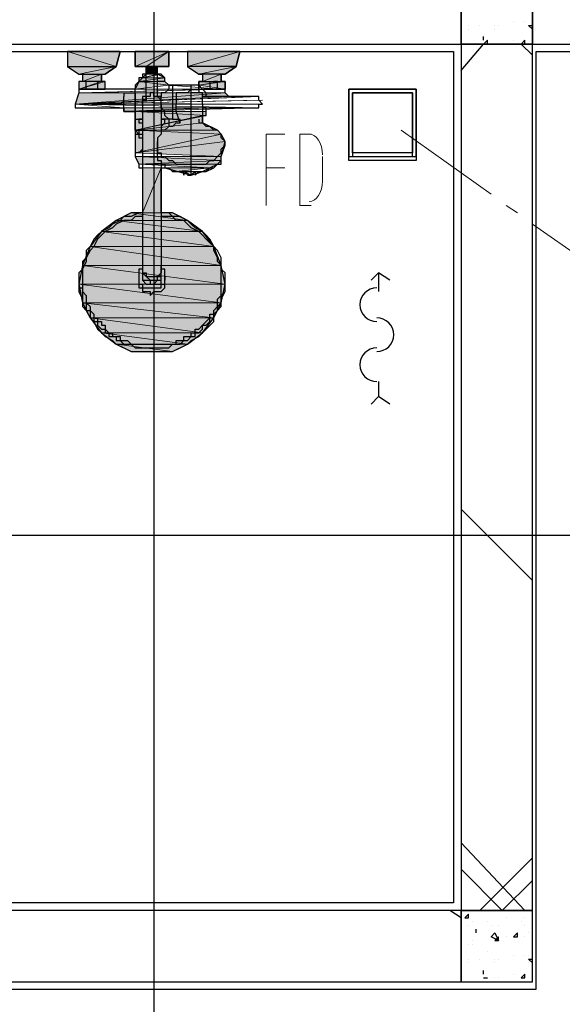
# Model space of a CAD drawing. Header units: millimetres. Extents: x 0 to 420, y 0 to 297.
# Tile 38 of 79: x 184 to 190, y 144 to 155. Entities that reach past the tile are written whole.
import ezdxf

# ---------------------------------------------------------------- set-up
doc = ezdxf.new("R2010")
doc.units = ezdxf.units.MM
doc.layers.add('FILL_FFFFFF', color=7, linetype='Continuous', true_color=0xffffff)
doc.layers.add('LINE_FFFFFF', color=7, linetype='Continuous', true_color=0xffffff)
doc.layers.add('LINE_000000', color=7, linetype='Continuous')

msp = doc.modelspace()

# ---------------------------------------------------------------- hatches: boundary and pattern name
at = {"layer": 'FILL_FFFFFF'}
h = msp.add_hatch(color=7, dxfattribs=at)
h.dxf.hatch_style = 1
h.paths.add_polyline_path([(184.616, 154.644), (185.166, 154.644), (184.616, 154.813), (184.616, 154.644)])
h = msp.add_hatch(color=7, dxfattribs=at)
h.dxf.hatch_style = 1
h.paths.add_polyline_path([(185.166, 154.644), (184.616, 154.813), (185.208, 154.813), (185.166, 154.644)])
h = msp.add_hatch(color=7, dxfattribs=at)
h.dxf.hatch_style = 1
h.paths.add_polyline_path([(185.378, 154.644), (185.505, 154.644), (185.759, 154.813), (185.378, 154.644)])
h = msp.add_hatch(color=7, dxfattribs=at)
h.dxf.hatch_style = 1
h.paths.add_polyline_path([(185.378, 154.813), (185.378, 154.644), (185.759, 154.813), (185.378, 154.813)])
h = msp.add_hatch(color=7, dxfattribs=at)
h.dxf.hatch_style = 1
h.paths.add_polyline_path([(185.505, 154.644), (185.759, 154.813), (185.759, 154.644), (185.505, 154.644)])
h = msp.add_hatch(color=7, dxfattribs=at)
h.dxf.hatch_style = 1
h.paths.add_polyline_path([(186.563, 154.813), (185.97, 154.644), (186.521, 154.644), (186.563, 154.813)])
h = msp.add_hatch(color=7, dxfattribs=at)
h.dxf.hatch_style = 1
h.paths.add_polyline_path([(185.97, 154.813), (185.97, 154.644), (186.563, 154.813), (185.97, 154.813)])
h = msp.add_hatch(color=7, dxfattribs=at)
h.dxf.hatch_style = 1
h.paths.add_polyline_path([(184.616, 154.644), (184.743, 154.559), (185.166, 154.644), (184.616, 154.644)])
h = msp.add_hatch(color=7, dxfattribs=at)
h.dxf.hatch_style = 1
h.paths.add_polyline_path([(185.166, 154.644), (184.743, 154.559), (185.039, 154.559), (185.166, 154.644)])
h = msp.add_hatch(color=7, dxfattribs=at)
h.dxf.hatch_style = 1
h.paths.add_polyline_path([(185.632, 154.644), (185.505, 154.559), (185.632, 154.559), (185.632, 154.644)])
h = msp.add_hatch(color=7, dxfattribs=at)
h.dxf.hatch_style = 1
h.paths.add_polyline_path([(185.505, 154.644), (185.505, 154.559), (185.632, 154.644), (185.505, 154.644)])
h = msp.add_hatch(color=7, dxfattribs=at)
h.dxf.hatch_style = 1
h.paths.add_polyline_path([(185.97, 154.644), (186.097, 154.559), (186.521, 154.644), (185.97, 154.644)])
h = msp.add_hatch(color=7, dxfattribs=at)
h.dxf.hatch_style = 1
h.paths.add_polyline_path([(186.521, 154.644), (186.097, 154.559), (186.394, 154.559), (186.521, 154.644)])
h = msp.add_hatch(color=7, dxfattribs=at)
h.dxf.hatch_style = 1
h.paths.add_polyline_path([(184.785, 154.559), (184.997, 154.559), (184.785, 154.474), (184.785, 154.559)])
h = msp.add_hatch(color=7, dxfattribs=at)
h.dxf.hatch_style = 1
h.paths.add_polyline_path([(184.997, 154.559), (184.785, 154.474), (184.997, 154.474), (184.997, 154.559)])
h = msp.add_hatch(color=7, dxfattribs=at)
h.dxf.hatch_style = 1
h.paths.add_polyline_path([(185.462, 154.517), (185.716, 154.517), (185.42, 154.474), (185.462, 154.517)])
h = msp.add_hatch(color=7, dxfattribs=at)
h.dxf.hatch_style = 1
h.paths.add_polyline_path([(185.716, 154.517), (185.42, 154.474), (185.716, 154.474), (185.716, 154.517)])
h = msp.add_hatch(color=7, dxfattribs=at)
h.dxf.hatch_style = 1
h.paths.add_polyline_path([(186.351, 154.559), (186.14, 154.474), (186.351, 154.474), (186.351, 154.559)])
h = msp.add_hatch(color=7, dxfattribs=at)
h.dxf.hatch_style = 1
h.paths.add_polyline_path([(186.14, 154.559), (186.14, 154.474), (186.351, 154.559), (186.14, 154.559)])
h = msp.add_hatch(color=7, dxfattribs=at)
h.dxf.hatch_style = 1
h.paths.add_polyline_path([(185.039, 154.474), (184.743, 154.39), (185.039, 154.39), (185.039, 154.474)])
h = msp.add_hatch(color=7, dxfattribs=at)
h.dxf.hatch_style = 1
h.paths.add_polyline_path([(184.743, 154.474), (184.743, 154.39), (184.997, 154.474), (184.743, 154.474)])
h = msp.add_hatch(color=7, dxfattribs=at)
h.dxf.hatch_style = 1
h.paths.add_polyline_path([(185.378, 154.39), (185.759, 154.432), (185.42, 154.474), (185.378, 154.39)])
h = msp.add_hatch(color=7, dxfattribs=at)
h.dxf.hatch_style = 1
h.paths.add_polyline_path([(185.759, 154.432), (185.42, 154.474), (185.716, 154.474), (185.759, 154.432)])
h = msp.add_hatch(color=7, dxfattribs=at)
h.dxf.hatch_style = 1
h.paths.add_polyline_path([(186.394, 154.474), (186.097, 154.432), (186.394, 154.39), (186.394, 154.474)])
h = msp.add_hatch(color=7, dxfattribs=at)
h.dxf.hatch_style = 1
h.paths.add_polyline_path([(186.097, 154.474), (186.097, 154.432), (186.351, 154.474), (186.097, 154.474)])
h = msp.add_hatch(color=7, dxfattribs=at)
h.dxf.hatch_style = 1
h.paths.add_polyline_path([(184.743, 154.347), (186.394, 154.347), (184.7, 154.22), (184.743, 154.347)])
h = msp.add_hatch(color=7, dxfattribs=at)
h.dxf.hatch_style = 1
h.paths.add_polyline_path([(186.394, 154.347), (184.7, 154.22), (186.436, 154.305), (186.394, 154.347)])
h = msp.add_hatch(color=7, dxfattribs=at)
h.dxf.hatch_style = 1
h.paths.add_polyline_path([(185.251, 154.178), (185.251, 154.136), (186.775, 154.178), (185.251, 154.178)])
h = msp.add_hatch(color=7, dxfattribs=at)
h.dxf.hatch_style = 1
h.paths.add_polyline_path([(185.378, 154.136), (185.378, 153.924), (186.182, 154.093), (185.378, 154.136)])
h = msp.add_hatch(color=7, dxfattribs=at)
h.dxf.hatch_style = 1
h.paths.add_polyline_path([(186.182, 154.136), (185.378, 154.136), (186.182, 154.093), (186.182, 154.136)])
h = msp.add_hatch(color=7, dxfattribs=at)
h.dxf.hatch_style = 1
h.paths.add_polyline_path([(186.14, 154.093), (185.378, 153.924), (186.14, 154.009), (186.14, 154.093)])
h = msp.add_hatch(color=7, dxfattribs=at)
h.dxf.hatch_style = 1
h.paths.add_polyline_path([(186.14, 154.009), (185.378, 153.924), (186.309, 153.924), (186.14, 154.009)])
h = msp.add_hatch(color=7, dxfattribs=at)
h.dxf.hatch_style = 1
h.paths.add_polyline_path([(185.378, 153.67), (186.351, 153.882), (185.378, 153.924), (185.378, 153.67)])
h = msp.add_hatch(color=7, dxfattribs=at)
h.dxf.hatch_style = 1
h.paths.add_polyline_path([(186.351, 153.882), (185.378, 153.924), (186.309, 153.924), (186.351, 153.882)])
h = msp.add_hatch(color=7, dxfattribs=at)
h.dxf.hatch_style = 1
h.paths.add_polyline_path([(186.351, 153.882), (186.394, 153.797), (185.378, 153.67), (186.351, 153.882)])
h = msp.add_hatch(color=7, dxfattribs=at)
h.dxf.hatch_style = 1
h.paths.add_polyline_path([(186.394, 153.797), (185.378, 153.67), (186.351, 153.628), (186.394, 153.797)])
h = msp.add_hatch(color=7, dxfattribs=at)
h.dxf.hatch_style = 1
h.paths.add_polyline_path([(185.42, 153.543), (186.351, 153.585), (185.378, 153.628), (185.42, 153.543)])
h = msp.add_hatch(color=7, dxfattribs=at)
h.dxf.hatch_style = 1
h.paths.add_polyline_path([(186.351, 153.585), (185.378, 153.628), (186.351, 153.628), (186.351, 153.585)])
h = msp.add_hatch(color=7, dxfattribs=at)
h.dxf.hatch_style = 1
h.paths.add_polyline_path([(186.351, 153.585), (186.309, 153.543), (185.42, 153.543), (186.351, 153.585)])
h = msp.add_hatch(color=7, dxfattribs=at)
h.dxf.hatch_style = 1
h.paths.add_polyline_path([(186.309, 153.543), (185.42, 153.543), (186.224, 153.501), (186.309, 153.543)])
h = msp.add_hatch(color=7, dxfattribs=at)
h.dxf.hatch_style = 1
h.paths.add_polyline_path([(185.462, 153.501), (185.674, 153.501), (185.462, 152.993), (185.462, 153.501)])
h = msp.add_hatch(color=7, dxfattribs=at)
h.dxf.hatch_style = 1
h.paths.add_polyline_path([(185.674, 153.501), (185.462, 152.993), (185.674, 152.993), (185.674, 153.501)])
h = msp.add_hatch(color=7, dxfattribs=at)
h.dxf.hatch_style = 1
h.paths.add_polyline_path([(185.716, 153.501), (185.843, 153.458), (186.224, 153.501), (185.716, 153.501)])
h = msp.add_hatch(color=7, dxfattribs=at)
h.dxf.hatch_style = 1
h.paths.add_polyline_path([(185.166, 152.908), (185.97, 152.908), (185.335, 152.993), (185.166, 152.908)])
h = msp.add_hatch(color=7, dxfattribs=at)
h.dxf.hatch_style = 1
h.paths.add_polyline_path([(185.97, 152.908), (185.335, 152.993), (185.801, 152.993), (185.97, 152.908)])
h = msp.add_hatch(color=7, dxfattribs=at)
h.dxf.hatch_style = 1
h.paths.add_polyline_path([(184.997, 152.781), (186.14, 152.781), (185.166, 152.908), (184.997, 152.781)])
h = msp.add_hatch(color=7, dxfattribs=at)
h.dxf.hatch_style = 1
h.paths.add_polyline_path([(186.14, 152.781), (185.166, 152.908), (185.97, 152.908), (186.14, 152.781)])
h = msp.add_hatch(color=7, dxfattribs=at)
h.dxf.hatch_style = 1
h.paths.add_polyline_path([(184.87, 152.612), (186.267, 152.612), (184.997, 152.781), (184.87, 152.612)])
h = msp.add_hatch(color=7, dxfattribs=at)
h.dxf.hatch_style = 1
h.paths.add_polyline_path([(186.267, 152.612), (184.997, 152.781), (186.14, 152.781), (186.267, 152.612)])
h = msp.add_hatch(color=7, dxfattribs=at)
h.dxf.hatch_style = 1
h.paths.add_polyline_path([(184.785, 152.4), (186.351, 152.4), (184.87, 152.612), (184.785, 152.4)])
h = msp.add_hatch(color=7, dxfattribs=at)
h.dxf.hatch_style = 1
h.paths.add_polyline_path([(186.351, 152.4), (184.87, 152.612), (186.267, 152.612), (186.351, 152.4)])
h = msp.add_hatch(color=7, dxfattribs=at)
h.dxf.hatch_style = 1
h.paths.add_polyline_path([(184.743, 152.188), (186.394, 152.188), (184.785, 152.4), (184.743, 152.188)])
h = msp.add_hatch(color=7, dxfattribs=at)
h.dxf.hatch_style = 1
h.paths.add_polyline_path([(186.394, 152.188), (184.785, 152.4), (186.351, 152.4), (186.394, 152.188)])
h = msp.add_hatch(color=7, dxfattribs=at)
h.dxf.hatch_style = 1
h.paths.add_polyline_path([(184.785, 151.977), (186.351, 151.977), (184.743, 152.188), (184.785, 151.977)])
h = msp.add_hatch(color=7, dxfattribs=at)
h.dxf.hatch_style = 1
h.paths.add_polyline_path([(186.351, 151.977), (184.743, 152.188), (186.394, 152.188), (186.351, 151.977)])
h = msp.add_hatch(color=7, dxfattribs=at)
h.dxf.hatch_style = 1
h.paths.add_polyline_path([(184.87, 151.807), (186.267, 151.807), (184.785, 151.977), (184.87, 151.807)])
h = msp.add_hatch(color=7, dxfattribs=at)
h.dxf.hatch_style = 1
h.paths.add_polyline_path([(186.267, 151.807), (184.785, 151.977), (186.351, 151.977), (186.267, 151.807)])
h = msp.add_hatch(color=7, dxfattribs=at)
h.dxf.hatch_style = 1
h.paths.add_polyline_path([(184.997, 151.638), (186.14, 151.638), (184.87, 151.807), (184.997, 151.638)])
h = msp.add_hatch(color=7, dxfattribs=at)
h.dxf.hatch_style = 1
h.paths.add_polyline_path([(186.14, 151.638), (184.87, 151.807), (186.267, 151.807), (186.14, 151.638)])
h = msp.add_hatch(color=7, dxfattribs=at)
h.dxf.hatch_style = 1
h.paths.add_polyline_path([(185.166, 151.511), (185.97, 151.511), (184.997, 151.638), (185.166, 151.511)])
h = msp.add_hatch(color=7, dxfattribs=at)
h.dxf.hatch_style = 1
h.paths.add_polyline_path([(185.97, 151.511), (184.997, 151.638), (186.14, 151.638), (185.97, 151.511)])
h = msp.add_hatch(color=7, dxfattribs=at)
h.dxf.hatch_style = 1
h.paths.add_polyline_path([(185.335, 151.426), (185.801, 151.426), (185.166, 151.511), (185.335, 151.426)])
h = msp.add_hatch(color=7, dxfattribs=at)
h.dxf.hatch_style = 1
h.paths.add_polyline_path([(185.801, 151.426), (185.166, 151.511), (185.97, 151.511), (185.801, 151.426)])

# ---------------------------------------------------------------- linework, layer by layer
at = {"layer": 'LINE_000000', "lineweight": 25}
for p, q in [((185.589, 213.402), (185.589, 67.691)), ((189.145, 155.109), (189.145, 155.109)), ((189.145, 155.067), (189.145, 155.067)), ((189.272, 155.109), (189.272, 155.109)), ((189.442, 155.109), (189.442, 155.109)), ((189.442, 155.067), (189.442, 155.067)), ((189.484, 155.109), (189.484, 155.109)), ((189.653, 155.152), (189.653, 155.152)), ((189.653, 155.152), (189.653, 155.152)), ((189.78, 155.152), (189.78, 155.152)), ((189.78, 155.152), (189.78, 155.152)), ((189.823, 155.109), (189.865, 155.109)), ((189.823, 155.109), (189.865, 155.067)), ((189.823, 155.109), (189.823, 155.109)), ((189.061, 155.025), (189.061, 155.025)), ((189.315, 154.94), (189.315, 154.982)), ((189.315, 154.94), (189.315, 154.982)), ((189.315, 154.94), (189.315, 154.94)), ((189.315, 154.898), (189.357, 154.94)), ((189.357, 154.898), (189.357, 154.94)), ((189.653, 154.94), (189.653, 154.94)), ((189.738, 154.898), (189.78, 154.94)), ((189.78, 154.898), (189.78, 154.94)), ((189.78, 154.94), (189.78, 154.94)), ((189.061, 154.601), (189.315, 154.898)), ((189.315, 154.898), (189.357, 154.898)), ((189.442, 154.898), (189.442, 154.898)), ((189.484, 154.898), (189.484, 154.898)), ((189.865, 154.771), (189.738, 154.898)), ((189.738, 154.898), (189.78, 154.898)), ((184.616, 154.813), (184.616, 154.813)), ((185.208, 154.813), (185.166, 154.813)), ((185.378, 154.813), (185.378, 154.813)), ((185.589, 154.813), (185.589, 151.426)), ((185.759, 154.813), (185.759, 154.813)), ((185.97, 154.813), (185.97, 154.813)), ((185.97, 154.813), (186.521, 154.813)), ((186.563, 154.813), (186.521, 154.813)), ((189.907, 144.23), (189.907, 154.813)), ((189.907, 154.813), (199.602, 154.813)), ((184.616, 154.644), (184.616, 154.644)), ((184.616, 154.644), (185.166, 154.644)), ((185.166, 154.644), (185.166, 154.644)), ((185.378, 154.644), (185.378, 154.644)), ((185.505, 154.305), (185.505, 154.644)), ((185.632, 154.305), (185.632, 154.644)), ((185.759, 154.644), (185.759, 154.644)), ((185.97, 154.644), (185.97, 154.644)), ((186.521, 154.644), (185.97, 154.644)), ((186.521, 154.644), (186.521, 154.644)), ((184.743, 154.559), (184.743, 154.559)), ((184.785, 154.559), (184.785, 154.474)), ((184.997, 154.559), (184.997, 154.474)), ((185.039, 154.559), (185.039, 154.559)), ((186.097, 154.559), (186.097, 154.559)), ((186.14, 154.559), (186.14, 154.474)), ((186.351, 154.559), (186.351, 154.474)), ((186.394, 154.559), (186.394, 154.559)), ((185.039, 154.474), (184.743, 154.474)), ((184.743, 154.474), (184.743, 154.474)), ((184.743, 154.474), (184.743, 154.39)), ((184.743, 154.39), (184.743, 154.39)), ((184.743, 154.39), (184.743, 154.347)), ((184.743, 154.39), (184.743, 154.39)), ((184.743, 154.39), (185.039, 154.39)), ((185.378, 154.39), (184.743, 154.39)), ((184.785, 154.39), (184.785, 154.39)), ((184.87, 154.474), (184.827, 154.474)), ((184.827, 154.39), (184.87, 154.39)), ((184.954, 154.474), (184.912, 154.474)), ((184.912, 154.39), (184.954, 154.39)), ((184.997, 154.39), (184.997, 154.39)), ((185.039, 154.39), (185.039, 154.474)), ((185.039, 154.474), (185.039, 154.474)), ((185.039, 154.39), (185.039, 154.39)), ((185.378, 154.136), (185.378, 154.39)), ((185.42, 154.474), (185.42, 154.474)), ((185.42, 154.474), (185.505, 154.474)), ((185.42, 154.474), (185.505, 154.474)), ((185.42, 154.474), (185.42, 154.474)), ((185.42, 154.474), (185.505, 154.474)), ((185.42, 154.474), (185.42, 154.474)), ((185.716, 154.474), (185.632, 154.474)), ((185.716, 154.474), (185.632, 154.474)), ((185.716, 154.474), (185.716, 154.474)), ((185.759, 154.432), (185.716, 154.474)), ((185.716, 154.474), (185.716, 154.474)), ((185.759, 154.432), (185.759, 154.432)), ((185.759, 154.432), (185.759, 154.432)), ((185.801, 154.39), (185.801, 154.39)), ((186.013, 153.416), (186.013, 154.432)), ((186.097, 154.474), (186.394, 154.474)), ((186.097, 154.39), (186.097, 154.474)), ((186.097, 154.474), (186.097, 154.474)), ((186.097, 154.432), (186.097, 154.432)), ((186.097, 154.432), (186.097, 154.347)), ((186.394, 154.39), (186.14, 154.39)), ((186.14, 154.39), (186.394, 154.39)), ((186.14, 154.39), (186.14, 154.39)), ((186.224, 154.474), (186.224, 154.474)), ((186.224, 154.39), (186.224, 154.39)), ((186.309, 154.474), (186.267, 154.474)), ((186.267, 154.39), (186.309, 154.39)), ((186.351, 154.39), (186.351, 154.39)), ((186.394, 154.474), (186.394, 154.474)), ((186.394, 154.474), (186.394, 154.39)), ((186.394, 154.347), (186.394, 154.39)), ((186.394, 154.39), (186.394, 154.39)), ((184.743, 154.347), (184.7, 154.22)), ((185.251, 154.347), (185.251, 154.305)), ((185.251, 154.347), (185.378, 154.347)), ((185.378, 154.347), (185.378, 154.347)), ((185.378, 154.347), (185.378, 154.347)), ((185.378, 154.347), (185.378, 154.136)), ((185.843, 154.347), (185.843, 154.347)), ((186.14, 154.305), (186.14, 154.347)), ((186.14, 154.305), (186.14, 154.305)), ((186.182, 154.305), (186.14, 154.305)), ((186.182, 154.305), (186.182, 154.305)), ((186.394, 154.347), (186.436, 154.305)), ((184.7, 154.22), (184.7, 154.22)), ((184.7, 154.22), (184.7, 154.178)), ((184.7, 154.178), (184.7, 154.178)), ((184.7, 154.178), (185.251, 154.178)), ((185.462, 154.22), (185.462, 152.358)), ((186.013, 154.22), (185.589, 154.22)), ((185.674, 154.22), (185.674, 153.882)), ((185.674, 154.178), (185.674, 154.178)), ((185.674, 154.178), (185.674, 154.178)), ((186.182, 154.178), (186.14, 154.178)), ((186.182, 154.136), (186.182, 154.178)), ((185.251, 154.136), (185.251, 154.136)), ((185.378, 154.136), (185.378, 154.136)), ((185.378, 154.136), (185.378, 154.136)), ((185.378, 154.051), (185.378, 154.051)), ((185.42, 154.051), (185.42, 154.051)), ((185.42, 154.051), (185.42, 154.051)), ((185.42, 154.051), (185.462, 154.051)), ((185.42, 154.051), (185.42, 154.051)), ((185.42, 154.051), (185.42, 154.051)), ((185.716, 154.051), (185.674, 154.051)), ((185.716, 154.051), (185.674, 154.051)), ((185.716, 154.051), (185.716, 154.051)), ((185.716, 154.051), (185.716, 154.051)), ((185.759, 154.051), (185.759, 154.051)), ((185.759, 154.051), (185.759, 154.051)), ((185.759, 154.051), (185.759, 153.966)), ((185.801, 154.093), (185.801, 154.093)), ((185.886, 154.009), (185.886, 154.051)), ((186.14, 154.093), (186.14, 154.093)), ((186.182, 154.136), (186.182, 154.136)), ((185.674, 153.966), (185.674, 153.966)), ((185.843, 154.009), (185.843, 154.009)), ((185.843, 154.009), (185.886, 154.009)), ((185.886, 154.009), (185.886, 154.009)), ((186.14, 154.009), (186.14, 154.009)), ((185.378, 153.924), (185.378, 153.924)), ((185.378, 153.924), (185.42, 153.882)), ((185.378, 153.924), (185.378, 153.924)), ((185.378, 153.924), (185.378, 153.924)), ((185.378, 153.924), (185.378, 153.924)), ((185.42, 153.924), (185.378, 153.924)), ((185.378, 153.924), (185.462, 153.924)), ((185.378, 153.924), (185.378, 153.924)), ((185.42, 153.924), (185.42, 153.882)), ((185.42, 153.924), (185.42, 153.924)), ((185.42, 153.882), (185.42, 153.882)), ((185.42, 153.882), (185.42, 153.882)), ((185.462, 153.839), (185.462, 153.839)), ((185.716, 153.924), (185.674, 153.924)), ((185.462, 153.712), (185.42, 153.67)), ((185.462, 153.712), (185.462, 153.712)), ((185.632, 153.628), (185.632, 153.797)), ((185.632, 153.797), (185.632, 153.797)), ((186.351, 153.628), (186.394, 153.755)), ((186.394, 153.797), (186.394, 153.797)), ((186.394, 153.755), (186.394, 153.797)), ((185.378, 153.67), (185.378, 153.67)), ((185.378, 153.67), (185.378, 153.628)), ((185.378, 153.67), (185.378, 153.67)), ((185.42, 153.67), (185.378, 153.67)), ((185.378, 153.67), (185.378, 153.67)), ((185.378, 153.628), (185.378, 153.628)), ((185.378, 153.628), (185.42, 153.543)), ((185.378, 153.628), (185.378, 153.628)), ((185.42, 153.67), (185.42, 153.67)), ((185.632, 153.628), (185.632, 153.628)), ((185.632, 153.628), (185.632, 153.628)), ((185.42, 153.543), (185.42, 153.543)), ((185.674, 153.543), (185.674, 152.358)), ((185.674, 153.501), (185.674, 153.501)), ((185.674, 153.501), (185.716, 153.501)), ((185.716, 153.501), (185.716, 153.501)), ((185.97, 153.416), (186.013, 153.416)), ((186.013, 153.416), (186.013, 153.416)), ((185.42, 152.273), (185.42, 152.231)), ((185.462, 152.358), (185.462, 152.358)), ((185.462, 152.358), (185.462, 152.315)), ((185.462, 152.358), (185.462, 152.358)), ((185.462, 152.315), (185.462, 152.273)), ((185.462, 152.315), (185.462, 152.315)), ((185.462, 152.273), (185.462, 152.231)), ((185.674, 152.358), (185.674, 152.358)), ((185.674, 152.358), (185.674, 152.315)), ((185.674, 152.358), (185.674, 152.358)), ((185.674, 152.273), (185.674, 152.315)), ((185.674, 152.273), (185.674, 152.273)), ((185.674, 152.231), (185.674, 152.273)), ((185.716, 152.273), (185.716, 152.273)), ((185.716, 152.273), (185.716, 152.231)), ((188.129, 152.315), (188.129, 152.104)), ((184.743, 152.231), (184.743, 152.188)), ((184.743, 152.188), (184.743, 152.188)), ((185.42, 152.231), (185.42, 152.231)), ((185.547, 152.188), (185.547, 152.188)), ((185.589, 152.231), (185.589, 152.231)), ((185.632, 152.231), (185.632, 152.231)), ((185.632, 152.231), (185.674, 152.231)), ((185.716, 152.231), (185.716, 152.231)), ((186.394, 152.188), (186.394, 152.231)), ((185.674, 151.511), (185.674, 151.511)), ((188.129, 151.088), (188.129, 150.918)), ((189.865, 148.844), (189.061, 149.648)), ((235.119, 149.352), (147.447, 149.352)), ((189.78, 145.119), (189.061, 145.881)), ((189.272, 145.119), (189.865, 145.711)), ((189.061, 145.034), (188.934, 145.119)), ((189.103, 145.034), (189.145, 145.076)), ((189.145, 145.034), (189.145, 145.076)), ((189.103, 145.034), (189.145, 145.034)), ((189.145, 144.949), (189.145, 144.949)), ((189.145, 144.949), (189.145, 144.949)), ((189.188, 144.992), (189.188, 144.992)), ((189.357, 144.992), (189.357, 144.992)), ((189.399, 144.949), (189.399, 144.949)), ((189.484, 144.949), (189.484, 144.949)), ((189.484, 144.949), (189.484, 144.949)), ((189.569, 145.034), (189.569, 145.034)), ((189.738, 144.992), (189.738, 144.992)), ((189.78, 145.034), (189.78, 145.034)), ((189.78, 144.949), (189.78, 144.949)), ((189.23, 144.865), (189.23, 144.907)), ((189.23, 144.865), (189.23, 144.907)), ((189.23, 144.865), (189.23, 144.865)), ((189.442, 144.78), (189.484, 144.822)), ((189.484, 144.78), (189.484, 144.822)), ((189.569, 144.822), (189.569, 144.822)), ((189.653, 144.822), (189.696, 144.865)), ((189.653, 144.822), (189.696, 144.822)), ((189.696, 144.822), (189.696, 144.865)), ((189.78, 144.822), (189.78, 144.822)), ((189.823, 144.865), (189.823, 144.865)), ((189.145, 144.738), (189.145, 144.738)), ((189.188, 144.78), (189.188, 144.78)), ((189.188, 144.738), (189.188, 144.738)), ((189.442, 144.78), (189.484, 144.78)), ((189.442, 144.78), (189.442, 144.78)), ((189.484, 144.78), (189.484, 144.78)), ((189.357, 144.653), (189.357, 144.653)), ((189.653, 144.611), (189.653, 144.611)), ((189.653, 144.611), (189.653, 144.611)), ((189.78, 144.611), (189.78, 144.611)), ((189.78, 144.611), (189.78, 144.611)), ((189.823, 144.611), (189.823, 144.611)), ((189.061, 144.484), (189.061, 144.484)), ((189.145, 144.568), (189.145, 144.568)), ((189.145, 144.526), (189.145, 144.526)), ((189.272, 144.568), (189.272, 144.568)), ((189.442, 144.568), (189.442, 144.568)), ((189.442, 144.526), (189.442, 144.526)), ((189.484, 144.568), (189.484, 144.568)), ((189.823, 144.568), (189.865, 144.568)), ((189.823, 144.568), (189.865, 144.526)), ((189.823, 144.526), (189.823, 144.526)), ((189.315, 144.399), (189.315, 144.441)), ((189.315, 144.399), (189.315, 144.441)), ((189.315, 144.399), (189.315, 144.399)), ((189.653, 144.399), (189.653, 144.399)), ((189.738, 144.357), (189.78, 144.399)), ((189.78, 144.357), (189.78, 144.399)), ((189.78, 144.399), (189.78, 144.399)), ((189.315, 144.357), (189.357, 144.357)), ((189.315, 144.357), (189.357, 144.357)), ((189.357, 144.357), (189.357, 144.357)), ((189.442, 144.357), (189.442, 144.357)), ((189.484, 144.357), (189.484, 144.357)), ((189.738, 144.357), (189.78, 144.357)), ((182.16, 144.23), (189.907, 144.23))]:
    msp.add_line(p, q, dxfattribs=at)
at = {"layer": 'LINE_000000', "lineweight": 13}
for p, q in [((189.399, 153.204), (188.383, 153.924)), ((187.494, 153.331), (187.494, 153.628)), ((186.859, 153.501), (187.071, 153.501)), ((187.24, 153.077), (187.367, 153.077)), ((189.696, 152.993), (189.569, 153.077)), ((190.712, 152.273), (189.865, 152.866))]:
    msp.add_line(p, q, dxfattribs=at)
at = {"layer": 'LINE_000000', "lineweight": 25}
for points in [[(189.061, 154.898), (189.061, 155.66), (169.587, 155.66), (169.587, 154.898), (189.061, 154.898)], [(189.865, 155.66), (189.061, 155.66), (189.061, 154.898), (189.865, 154.898), (189.865, 155.66)], [(199.686, 154.898), (199.686, 155.66), (189.865, 155.66), (189.865, 154.898), (199.686, 154.898)], [(189.061, 145.119), (189.865, 145.119), (189.865, 154.898), (189.061, 154.898), (189.061, 145.119)], [(185.462, 152.993), (185.335, 152.993), (185.166, 152.908), (184.997, 152.781), (184.87, 152.612), (184.785, 152.4), (184.743, 152.188), (184.785, 151.977), (184.87, 151.807), (184.997, 151.638), (185.166, 151.511), (185.335, 151.426), (185.589, 151.426), (185.801, 151.426), (185.97, 151.511), (186.14, 151.638), (186.267, 151.807), (186.351, 151.977), (186.394, 152.188), (186.351, 152.4), (186.267, 152.612), (186.14, 152.781), (185.97, 152.908), (185.801, 152.993), (185.674, 152.993), (185.674, 153.501), (185.716, 153.501), (186.013, 153.416), (186.14, 153.458), (186.224, 153.501), (186.309, 153.543), (186.351, 153.585), (186.351, 153.628), (186.394, 153.797), (186.351, 153.882), (186.309, 153.924), (186.14, 154.009), (186.14, 154.093), (186.182, 154.093), (186.182, 154.136), (186.182, 154.178), (186.732, 154.178), (186.775, 154.178), (186.775, 154.22), (186.817, 154.22), (186.775, 154.263), (186.775, 154.305), (186.732, 154.305), (186.436, 154.305), (186.394, 154.347), (186.394, 154.39), (186.351, 154.39), (186.394, 154.39), (186.394, 154.474), (186.351, 154.474), (186.351, 154.559), (186.394, 154.559), (186.521, 154.644), (186.563, 154.813), (185.97, 154.813), (185.97, 154.644), (186.097, 154.559), (186.14, 154.559), (186.14, 154.474), (186.097, 154.474), (186.097, 154.432), (185.759, 154.432), (185.716, 154.474), (185.716, 154.517), (185.632, 154.559), (185.632, 154.644), (185.759, 154.644), (185.759, 154.813), (185.378, 154.813), (185.378, 154.644), (185.505, 154.644), (185.505, 154.559), (185.462, 154.517), (185.42, 154.474), (185.378, 154.39), (185.039, 154.39), (185.039, 154.474), (184.997, 154.474), (184.997, 154.559), (185.039, 154.559), (185.166, 154.644), (185.208, 154.813), (184.616, 154.813), (184.616, 154.644), (184.743, 154.559), (184.785, 154.559), (184.785, 154.474), (184.743, 154.474), (184.743, 154.39), (184.743, 154.347), (184.7, 154.22), (184.7, 154.178), (185.251, 154.178), (185.251, 154.136), (185.378, 154.136), (185.378, 153.924), (185.378, 153.67), (185.378, 153.628), (185.42, 153.543), (185.42, 153.501), (185.462, 153.501), (185.462, 152.993)], [(185.759, 154.813), (185.759, 154.644), (185.378, 154.644), (185.378, 154.813), (185.759, 154.813)], [(188.553, 154.39), (187.791, 154.39), (187.791, 153.628), (188.553, 153.628), (188.553, 154.39), (188.553, 153.585), (187.791, 153.585), (187.791, 154.39), (188.553, 154.39)], [(188.51, 154.347), (187.833, 154.347), (187.833, 153.628), (188.51, 153.628), (188.51, 154.347), (188.51, 153.67), (187.833, 153.67), (187.833, 154.347), (188.51, 154.347)], [(185.928, 153.458), (185.928, 153.416), (185.928, 153.458)], [(189.061, 144.314), (189.061, 145.119), (182.245, 145.119), (182.245, 144.314), (189.061, 144.314)], [(189.865, 145.119), (189.061, 145.119), (189.061, 144.314), (189.865, 144.314), (189.865, 145.119)], [(189.399, 144.822), (189.442, 144.865), (189.484, 144.78), (189.399, 144.822)]]:
    msp.add_lwpolyline(points, close=True, dxfattribs=at)
for points in [[(169.799, 116.544), (169.799, 144.23), (176.615, 144.23), (176.615, 145.203), (169.799, 145.203), (169.799, 154.813), (188.976, 154.813), (188.976, 145.203), (182.16, 145.203), (182.16, 144.23)], [(185.166, 154.813), (184.616, 154.813), (184.616, 154.644), (184.743, 154.559), (185.039, 154.559)], [(185.208, 154.813), (185.166, 154.644), (185.039, 154.559)], [(185.97, 154.813), (185.97, 154.644), (186.097, 154.559)], [(186.563, 154.813), (186.521, 154.644), (186.394, 154.559), (186.097, 154.559)], [(185.505, 154.559), (185.462, 154.559), (185.462, 154.517), (185.42, 154.517), (185.42, 154.474)], [(185.716, 154.474), (185.716, 154.517), (185.674, 154.559), (185.632, 154.559)], [(184.743, 154.39), (184.827, 154.39), (184.827, 154.474), (184.743, 154.474)], [(185.039, 154.474), (184.954, 154.474), (184.954, 154.39), (185.039, 154.39)], [(185.42, 154.474), (185.378, 154.432), (185.378, 154.39)], [(185.759, 154.432), (185.759, 154.39), (185.716, 154.347), (185.674, 154.347), (185.674, 154.305)], [(185.759, 154.432), (185.801, 154.432), (185.801, 154.051), (185.759, 154.051), (185.674, 154.051), (185.716, 154.051)], [(186.097, 154.432), (185.801, 154.432), (185.801, 154.051), (185.886, 154.051)], [(186.14, 154.347), (186.097, 154.347), (186.055, 154.347), (186.013, 154.347), (186.013, 154.39), (185.97, 154.347), (185.928, 154.347), (185.886, 154.347), (185.843, 154.347), (185.843, 154.305)], [(186.097, 154.474), (186.224, 154.474), (186.224, 154.39), (186.14, 154.39)], [(186.182, 154.305), (186.182, 154.347), (186.14, 154.39), (186.097, 154.432)], [(186.394, 154.39), (186.309, 154.39), (186.309, 154.474), (186.394, 154.474)], [(185.378, 154.136), (185.251, 154.136), (185.251, 154.305)], [(185.674, 154.22), (185.674, 154.263), (185.632, 154.305), (185.589, 154.305), (185.589, 154.347), (185.547, 154.347), (185.547, 154.305), (185.505, 154.305), (185.505, 154.263), (185.462, 154.263), (185.462, 154.22), (185.462, 154.263), (185.505, 154.263), (185.505, 154.305)], [(185.505, 154.305), (185.462, 154.305), (185.462, 154.263), (185.462, 154.22), (185.462, 154.178)], [(185.505, 154.305), (185.462, 154.305), (185.462, 154.263), (185.462, 154.22), (185.462, 154.178)], [(185.674, 154.178), (185.674, 154.22), (185.674, 154.263), (185.674, 154.305), (185.632, 154.305)], [(185.674, 154.178), (185.674, 154.22), (185.674, 154.263), (185.674, 154.305), (185.632, 154.305)], [(185.843, 154.305), (185.843, 154.263), (185.843, 154.22)], [(186.14, 154.22), (186.14, 154.263), (186.14, 154.305)], [(186.14, 154.178), (186.732, 154.178), (186.775, 154.178), (186.775, 154.22), (186.817, 154.22), (186.775, 154.263), (186.775, 154.305), (186.732, 154.305), (186.14, 154.305)], [(185.759, 154.051), (185.716, 154.093), (185.716, 154.136), (185.674, 154.178)], [(185.886, 154.009), (185.843, 154.136), (185.843, 154.22)], [(186.14, 154.22), (186.14, 154.136), (186.14, 154.009)], [(185.378, 154.136), (185.378, 154.093), (185.378, 154.051)], [(185.462, 153.924), (185.378, 153.924), (185.378, 154.136)], [(185.378, 154.051), (185.462, 154.051), (185.42, 154.051)], [(185.42, 154.051), (185.42, 154.009), (185.462, 154.009), (185.462, 153.966)], [(185.674, 153.966), (185.716, 154.009), (185.716, 154.051)], [(186.097, 154.051), (186.097, 154.009), (186.14, 154.009)], [(186.14, 154.093), (186.182, 154.093), (186.182, 154.136)], [(185.843, 154.009), (185.801, 153.966), (185.759, 153.966), (185.716, 153.924), (185.674, 153.924), (185.674, 153.882), (185.632, 153.839), (185.632, 153.797)], [(186.394, 153.797), (186.351, 153.839), (186.351, 153.882), (186.309, 153.924), (186.267, 153.924), (186.224, 153.966), (186.182, 153.966), (186.14, 154.009)], [(185.378, 153.924), (185.42, 153.882), (185.462, 153.882), (185.462, 153.839)], [(185.378, 153.924), (185.378, 153.882), (185.42, 153.882), (185.42, 153.839), (185.462, 153.839)], [(185.42, 153.924), (185.378, 153.924), (185.378, 153.67)], [(185.632, 153.797), (185.632, 153.755), (185.632, 153.712), (185.632, 153.67), (185.674, 153.67), (185.674, 153.628), (185.716, 153.628), (185.759, 153.585), (185.801, 153.585), (185.843, 153.543), (185.886, 153.543), (185.928, 153.543), (185.97, 153.543), (186.013, 153.543), (186.055, 153.543), (186.097, 153.543), (186.14, 153.543), (186.182, 153.543), (186.224, 153.585), (186.267, 153.585), (186.309, 153.628), (186.351, 153.67), (186.351, 153.712), (186.394, 153.755), (186.394, 153.797)], [(185.632, 153.628), (185.632, 153.585), (185.674, 153.585), (185.674, 153.543), (185.716, 153.543), (185.716, 153.501), (185.759, 153.501), (185.801, 153.458), (185.843, 153.458), (185.928, 153.458), (186.013, 153.458), (186.097, 153.458), (186.14, 153.458), (186.182, 153.458), (186.267, 153.501), (186.309, 153.543), (186.351, 153.585), (186.351, 153.628)], [(185.632, 153.628), (185.632, 153.585), (185.674, 153.585), (185.674, 153.543), (185.716, 153.543), (185.716, 153.501), (185.759, 153.501), (185.801, 153.458), (185.843, 153.458), (185.928, 153.458), (186.013, 153.416), (186.055, 153.458), (186.14, 153.458), (186.182, 153.458), (186.224, 153.501), (186.267, 153.501), (186.309, 153.543), (186.351, 153.543), (186.351, 153.585), (186.351, 153.628)], [(185.42, 153.543), (185.42, 153.501), (185.462, 153.501)], [(186.055, 153.458), (186.055, 153.416), (186.097, 153.458)], [(185.462, 152.993), (185.42, 152.993), (185.335, 152.95), (185.251, 152.95), (185.208, 152.908), (185.124, 152.866), (185.081, 152.823), (184.997, 152.781), (184.954, 152.739), (184.912, 152.696), (184.87, 152.612), (184.827, 152.569), (184.827, 152.485), (184.785, 152.442), (184.785, 152.358), (184.743, 152.315), (184.743, 152.231)], [(185.462, 152.95), (185.378, 152.95), (185.335, 152.908), (185.251, 152.908), (185.166, 152.866), (185.124, 152.823), (185.039, 152.781), (184.997, 152.739), (184.954, 152.696), (184.912, 152.612), (184.87, 152.569), (184.827, 152.485), (184.827, 152.442), (184.785, 152.358), (184.785, 152.273), (184.785, 152.231), (184.785, 152.146), (184.785, 152.104), (184.827, 152.061), (184.827, 152.019), (184.827, 151.977), (184.87, 151.934), (184.87, 151.892), (184.912, 151.85), (184.912, 151.807), (184.954, 151.807), (184.954, 151.765), (184.997, 151.765), (184.997, 151.723), (185.039, 151.723), (185.039, 151.68), (185.081, 151.638), (185.124, 151.638), (185.124, 151.596), (185.166, 151.596), (185.208, 151.596), (185.208, 151.553), (185.251, 151.553), (185.293, 151.553), (185.335, 151.511), (185.378, 151.511), (185.42, 151.511), (185.462, 151.511), (185.505, 151.511), (185.547, 151.511), (185.589, 151.511), (185.632, 151.511), (185.674, 151.511)], [(186.394, 152.231), (186.394, 152.315), (186.351, 152.358), (186.351, 152.442), (186.351, 152.485), (186.309, 152.569), (186.267, 152.612), (186.224, 152.696), (186.182, 152.739), (186.14, 152.781), (186.055, 152.823), (186.013, 152.866), (185.97, 152.908), (185.886, 152.95), (185.801, 152.95), (185.759, 152.993), (185.674, 152.993)], [(185.674, 151.511), (185.716, 151.511), (185.759, 151.511), (185.801, 151.511), (185.843, 151.511), (185.843, 151.553), (185.886, 151.553), (185.928, 151.553), (185.928, 151.596), (185.97, 151.596), (186.013, 151.596), (186.013, 151.638), (186.055, 151.638), (186.055, 151.68), (186.097, 151.68), (186.14, 151.723), (186.182, 151.765), (186.224, 151.807), (186.224, 151.85), (186.267, 151.85), (186.267, 151.892), (186.309, 151.934), (186.309, 151.977), (186.309, 152.019), (186.351, 152.061), (186.351, 152.104), (186.351, 152.146), (186.351, 152.188), (186.351, 152.231), (186.351, 152.273), (186.351, 152.315), (186.351, 152.4), (186.309, 152.442), (186.309, 152.485), (186.267, 152.569), (186.267, 152.612), (186.224, 152.654), (186.182, 152.696), (186.14, 152.739), (186.097, 152.781), (186.013, 152.823), (185.97, 152.866), (185.928, 152.908), (185.843, 152.908), (185.801, 152.95), (185.716, 152.95), (185.674, 152.95)], [(185.462, 152.4), (185.462, 152.358), (185.42, 152.358), (185.42, 152.315), (185.42, 152.273)], [(185.716, 152.273), (185.716, 152.315), (185.716, 152.358), (185.674, 152.358), (185.674, 152.4)], [(185.42, 152.273), (185.42, 152.231), (185.42, 152.188), (185.462, 152.188), (185.462, 152.146), (185.505, 152.146), (185.547, 152.146), (185.589, 152.146), (185.632, 152.146), (185.674, 152.146), (185.674, 152.188), (185.716, 152.188), (185.716, 152.231), (185.716, 152.273)], [(185.462, 152.358), (185.462, 152.315), (185.505, 152.315), (185.505, 152.273), (185.547, 152.273), (185.589, 152.273), (185.632, 152.273), (185.674, 152.315), (185.674, 152.358)], [(185.462, 152.358), (185.462, 152.315), (185.505, 152.273), (185.547, 152.231), (185.589, 152.231)], [(185.462, 152.315), (185.462, 152.273), (185.462, 152.231), (185.505, 152.188), (185.547, 152.188)], [(185.462, 152.315), (185.462, 152.273), (185.462, 152.231), (185.505, 152.188), (185.547, 152.188), (185.589, 152.188), (185.632, 152.188), (185.674, 152.188), (185.674, 152.231), (185.674, 152.273), (185.674, 152.315)], [(185.547, 152.188), (185.589, 152.188), (185.632, 152.188), (185.674, 152.188), (185.674, 152.231), (185.674, 152.273), (185.674, 152.315)], [(185.589, 152.231), (185.632, 152.231), (185.632, 152.273), (185.674, 152.273), (185.674, 152.315), (185.674, 152.358)], [(188.256, 152.231), (188.129, 152.315), (188.045, 152.231)], [(184.743, 152.188), (184.743, 152.104), (184.785, 152.019), (184.785, 151.934), (184.827, 151.892), (184.87, 151.807), (184.912, 151.765), (184.954, 151.68), (184.997, 151.638), (185.039, 151.596), (185.124, 151.553), (185.166, 151.511), (185.251, 151.469), (185.335, 151.426), (185.42, 151.426), (185.505, 151.426), (185.589, 151.426), (185.674, 151.426), (185.716, 151.426), (185.801, 151.426), (185.886, 151.469), (185.97, 151.511), (186.013, 151.553), (186.097, 151.596), (186.14, 151.638), (186.182, 151.68), (186.267, 151.765), (186.267, 151.807), (186.309, 151.892), (186.351, 151.934), (186.351, 152.019), (186.394, 152.104), (186.394, 152.188)], [(184.743, 152.188), (184.743, 152.146), (184.785, 152.146), (184.785, 152.104), (184.785, 152.061), (184.785, 152.019), (184.785, 151.977), (184.827, 151.977), (184.827, 151.934), (184.827, 151.892), (184.87, 151.892), (184.87, 151.85), (184.87, 151.807), (184.912, 151.807), (184.912, 151.765), (184.954, 151.765), (184.954, 151.723), (184.997, 151.68), (185.039, 151.68), (185.039, 151.638), (185.081, 151.638), (185.081, 151.596), (185.124, 151.596), (185.166, 151.596), (185.166, 151.553), (185.208, 151.553), (185.251, 151.511), (185.293, 151.511), (185.335, 151.511), (185.378, 151.469), (185.42, 151.469), (185.462, 151.469), (185.505, 151.469), (185.547, 151.469), (185.589, 151.469), (185.632, 151.469), (185.674, 151.469), (185.716, 151.469), (185.759, 151.469), (185.801, 151.511), (185.843, 151.511), (185.886, 151.511), (185.928, 151.553), (185.97, 151.553), (186.013, 151.596), (186.055, 151.596), (186.055, 151.638), (186.097, 151.638), (186.14, 151.68), (186.14, 151.723), (186.182, 151.723), (186.224, 151.765), (186.224, 151.807), (186.267, 151.807), (186.267, 151.85), (186.309, 151.892), (186.309, 151.934), (186.351, 151.977), (186.351, 152.019), (186.351, 152.061), (186.394, 152.104), (186.394, 152.146), (186.394, 152.188)], [(185.42, 152.231), (185.42, 152.188), (185.42, 152.146), (185.462, 152.146), (185.462, 152.104), (185.505, 152.104), (185.547, 152.104), (185.547, 152.061), (185.589, 152.104), (185.632, 152.104), (185.674, 152.104), (185.716, 152.146), (185.716, 152.188), (185.716, 152.231)], [(185.462, 152.231), (185.505, 152.231), (185.547, 152.231), (185.547, 152.188), (185.589, 152.188), (185.632, 152.231)], [(188.108, 152.146), (188.07, 152.142), (188.034, 152.131), (188.002, 152.113), (187.973, 152.09), (187.95, 152.062), (187.933, 152.03), (187.922, 151.994), (187.918, 151.955), (187.922, 151.917), (187.933, 151.881), (187.95, 151.849), (187.973, 151.821), (188.002, 151.798), (188.034, 151.78), (188.07, 151.769), (188.108, 151.765)], [(188.108, 151.426), (188.147, 151.43), (188.182, 151.441), (188.215, 151.459), (188.243, 151.482), (188.266, 151.51), (188.284, 151.543), (188.295, 151.578), (188.299, 151.617), (188.295, 151.655), (188.284, 151.691), (188.266, 151.723), (188.243, 151.752), (188.215, 151.775), (188.182, 151.792), (188.147, 151.803), (188.108, 151.807)], [(188.108, 151.469), (188.07, 151.465), (188.034, 151.454), (188.002, 151.436), (187.973, 151.413), (187.95, 151.385), (187.933, 151.352), (187.922, 151.317), (187.918, 151.278), (187.922, 151.24), (187.933, 151.204), (187.95, 151.172), (187.973, 151.143), (188.002, 151.12), (188.034, 151.103), (188.07, 151.092), (188.108, 151.088)], [(188.256, 150.834), (188.129, 150.918), (188.045, 150.834)], [(189.061, 145.584), (189.526, 145.119), (189.865, 145.457)]]:
    msp.add_lwpolyline(points, dxfattribs=at)
at = {"layer": 'LINE_000000', "lineweight": 13}
for points in [[(186.859, 153.077), (186.859, 153.882), (187.071, 153.882)], [(187.367, 153.882), (187.24, 153.882), (187.24, 153.077)], [(187.494, 153.649), (187.491, 153.696), (187.483, 153.739), (187.469, 153.779), (187.451, 153.813), (187.429, 153.842), (187.404, 153.863), (187.376, 153.877), (187.346, 153.882)], [(187.346, 153.12), (187.376, 153.124), (187.404, 153.138), (187.429, 153.159), (187.451, 153.188), (187.469, 153.222), (187.483, 153.262), (187.491, 153.306), (187.494, 153.352)]]:
    msp.add_lwpolyline(points, dxfattribs=at)
at = {"layer": 'LINE_FFFFFF', "lineweight": 0}
for p, q in [((186.563, 154.813), (185.97, 154.644)), ((185.166, 154.644), (184.616, 154.644)), ((185.166, 154.644), (184.616, 154.644)), ((185.505, 154.644), (185.759, 154.644)), ((186.521, 154.644), (185.97, 154.644)), ((186.521, 154.644), (185.97, 154.644)), ((185.039, 154.559), (184.743, 154.559)), ((186.14, 154.559), (186.394, 154.559)), ((184.743, 154.39), (185.039, 154.474)), ((184.997, 154.474), (184.743, 154.474)), ((186.097, 154.432), (186.394, 154.474)), ((186.351, 154.474), (186.097, 154.474)), ((186.394, 154.39), (186.097, 154.432)), ((186.775, 154.178), (185.251, 154.136)), ((186.14, 154.093), (185.378, 153.924)), ((185.378, 153.924), (186.14, 154.009)), ((186.309, 153.924), (185.378, 153.924)), ((186.351, 153.628), (185.378, 153.628)), ((186.224, 153.501), (185.843, 153.458)), ((185.801, 151.426), (185.335, 151.426))]:
    msp.add_line(p, q, dxfattribs=at)
for points in [[(184.616, 154.644), (185.166, 154.644), (184.616, 154.813), (184.616, 154.644)], [(185.166, 154.644), (184.616, 154.813), (185.208, 154.813), (185.166, 154.644)], [(185.378, 154.644), (185.505, 154.644), (185.759, 154.813), (185.378, 154.644)], [(185.378, 154.813), (185.378, 154.644), (185.759, 154.813), (185.378, 154.813)], [(185.505, 154.644), (185.759, 154.813), (185.759, 154.644), (185.505, 154.644)], [(186.563, 154.813), (185.97, 154.644), (186.521, 154.644), (186.563, 154.813)], [(185.97, 154.813), (185.97, 154.644), (186.563, 154.813), (185.97, 154.813)], [(184.616, 154.644), (184.743, 154.559), (185.166, 154.644), (184.616, 154.644)], [(185.166, 154.644), (184.743, 154.559), (185.039, 154.559), (185.166, 154.644)], [(185.632, 154.644), (185.505, 154.559), (185.632, 154.559), (185.632, 154.644)], [(185.505, 154.644), (185.505, 154.559), (185.632, 154.644), (185.505, 154.644)], [(185.97, 154.644), (186.097, 154.559), (186.521, 154.644), (185.97, 154.644)], [(186.521, 154.644), (186.097, 154.559), (186.394, 154.559), (186.521, 154.644)], [(184.785, 154.559), (184.997, 154.559), (184.785, 154.474), (184.785, 154.559)], [(184.997, 154.559), (184.785, 154.474), (184.997, 154.474), (184.997, 154.559)], [(185.462, 154.517), (185.716, 154.517), (185.42, 154.474), (185.462, 154.517)], [(185.716, 154.517), (185.42, 154.474), (185.716, 154.474), (185.716, 154.517)], [(186.351, 154.559), (186.14, 154.474), (186.351, 154.474), (186.351, 154.559)], [(186.14, 154.559), (186.14, 154.474), (186.351, 154.559), (186.14, 154.559)], [(185.039, 154.474), (184.743, 154.39), (185.039, 154.39), (185.039, 154.474)], [(184.743, 154.474), (184.743, 154.39), (184.997, 154.474), (184.743, 154.474)], [(185.378, 154.39), (185.759, 154.432), (185.42, 154.474), (185.378, 154.39)], [(185.759, 154.432), (185.42, 154.474), (185.716, 154.474), (185.759, 154.432)], [(186.394, 154.474), (186.097, 154.432), (186.394, 154.39), (186.394, 154.474)], [(186.097, 154.474), (186.097, 154.432), (186.351, 154.474), (186.097, 154.474)], [(184.743, 154.347), (186.394, 154.347), (184.7, 154.22), (184.743, 154.347)], [(186.394, 154.347), (184.7, 154.22), (186.436, 154.305), (186.394, 154.347)], [(185.251, 154.178), (185.251, 154.136), (186.775, 154.178), (185.251, 154.178)], [(185.378, 154.136), (185.378, 153.924), (186.182, 154.093), (185.378, 154.136)], [(186.182, 154.136), (185.378, 154.136), (186.182, 154.093), (186.182, 154.136)], [(186.14, 154.093), (185.378, 153.924), (186.14, 154.009), (186.14, 154.093)], [(186.14, 154.009), (185.378, 153.924), (186.309, 153.924), (186.14, 154.009)], [(185.378, 153.67), (186.351, 153.882), (185.378, 153.924), (185.378, 153.67)], [(186.351, 153.882), (185.378, 153.924), (186.309, 153.924), (186.351, 153.882)], [(186.351, 153.882), (186.394, 153.797), (185.378, 153.67), (186.351, 153.882)], [(186.394, 153.797), (185.378, 153.67), (186.351, 153.628), (186.394, 153.797)], [(185.42, 153.543), (186.351, 153.585), (185.378, 153.628), (185.42, 153.543)], [(186.351, 153.585), (185.378, 153.628), (186.351, 153.628), (186.351, 153.585)], [(186.351, 153.585), (186.309, 153.543), (185.42, 153.543), (186.351, 153.585)], [(186.224, 153.501), (185.42, 153.543), (186.224, 153.501)], [(186.309, 153.543), (185.42, 153.543), (186.224, 153.501), (186.309, 153.543)], [(185.716, 153.501), (185.42, 153.501), (185.716, 153.501)], [(185.462, 153.501), (185.674, 153.501), (185.462, 152.993), (185.462, 153.501)], [(185.674, 153.501), (185.462, 152.993), (185.674, 152.993), (185.674, 153.501)], [(185.716, 153.501), (185.843, 153.458), (186.224, 153.501), (185.716, 153.501)], [(185.166, 152.908), (185.97, 152.908), (185.335, 152.993), (185.166, 152.908)], [(185.97, 152.908), (185.335, 152.993), (185.801, 152.993), (185.97, 152.908)], [(184.997, 152.781), (186.14, 152.781), (185.166, 152.908), (184.997, 152.781)], [(186.14, 152.781), (185.166, 152.908), (185.97, 152.908), (186.14, 152.781)], [(184.87, 152.612), (186.267, 152.612), (184.997, 152.781), (184.87, 152.612)], [(186.267, 152.612), (184.997, 152.781), (186.14, 152.781), (186.267, 152.612)], [(184.785, 152.4), (186.351, 152.4), (184.87, 152.612), (184.785, 152.4)], [(186.351, 152.4), (184.87, 152.612), (186.267, 152.612), (186.351, 152.4)], [(184.743, 152.188), (186.394, 152.188), (184.785, 152.4), (184.743, 152.188)], [(186.394, 152.188), (184.785, 152.4), (186.351, 152.4), (186.394, 152.188)], [(184.785, 151.977), (186.351, 151.977), (184.743, 152.188), (184.785, 151.977)], [(186.351, 151.977), (184.743, 152.188), (186.394, 152.188), (186.351, 151.977)], [(184.87, 151.807), (186.267, 151.807), (184.785, 151.977), (184.87, 151.807)], [(186.267, 151.807), (184.785, 151.977), (186.351, 151.977), (186.267, 151.807)], [(184.997, 151.638), (186.14, 151.638), (184.87, 151.807), (184.997, 151.638)], [(186.14, 151.638), (184.87, 151.807), (186.267, 151.807), (186.14, 151.638)], [(185.166, 151.511), (185.97, 151.511), (184.997, 151.638), (185.166, 151.511)], [(185.97, 151.511), (184.997, 151.638), (186.14, 151.638), (185.97, 151.511)], [(185.335, 151.426), (185.801, 151.426), (185.166, 151.511), (185.335, 151.426)], [(185.801, 151.426), (185.166, 151.511), (185.97, 151.511), (185.801, 151.426)]]:
    msp.add_lwpolyline(points, close=True, dxfattribs=at)
for points in [[(184.743, 154.559), (185.039, 154.559), (184.785, 154.559)], [(185.674, 154.559), (185.462, 154.517), (185.632, 154.559)], [(186.097, 154.559), (186.394, 154.559), (186.14, 154.559)], [(186.394, 154.347), (184.743, 154.347), (186.394, 154.39)], [(184.743, 154.347), (186.351, 154.39), (184.743, 154.39), (186.351, 154.39), (185.039, 154.39)], [(185.378, 154.39), (186.351, 154.39), (185.759, 154.432)], [(186.351, 154.39), (185.378, 154.39), (185.759, 154.432)], [(184.7, 154.22), (186.775, 154.305), (184.7, 154.22), (186.732, 154.305)], [(186.817, 154.263), (184.7, 154.22), (186.775, 154.263)], [(185.251, 154.178), (184.7, 154.22), (186.775, 154.178)], [(186.775, 154.22), (184.7, 154.22), (186.817, 154.22)], [(185.251, 154.136), (186.182, 154.178), (186.775, 154.178), (186.182, 154.178)], [(186.182, 154.093), (185.378, 154.136), (185.251, 154.136), (186.182, 154.136)], [(185.674, 153.501), (185.462, 153.501), (185.716, 153.501)], [(185.335, 152.993), (185.801, 152.993), (185.462, 152.993)]]:
    msp.add_lwpolyline(points, dxfattribs=at)

doc.saveas('drawing.dxf')
